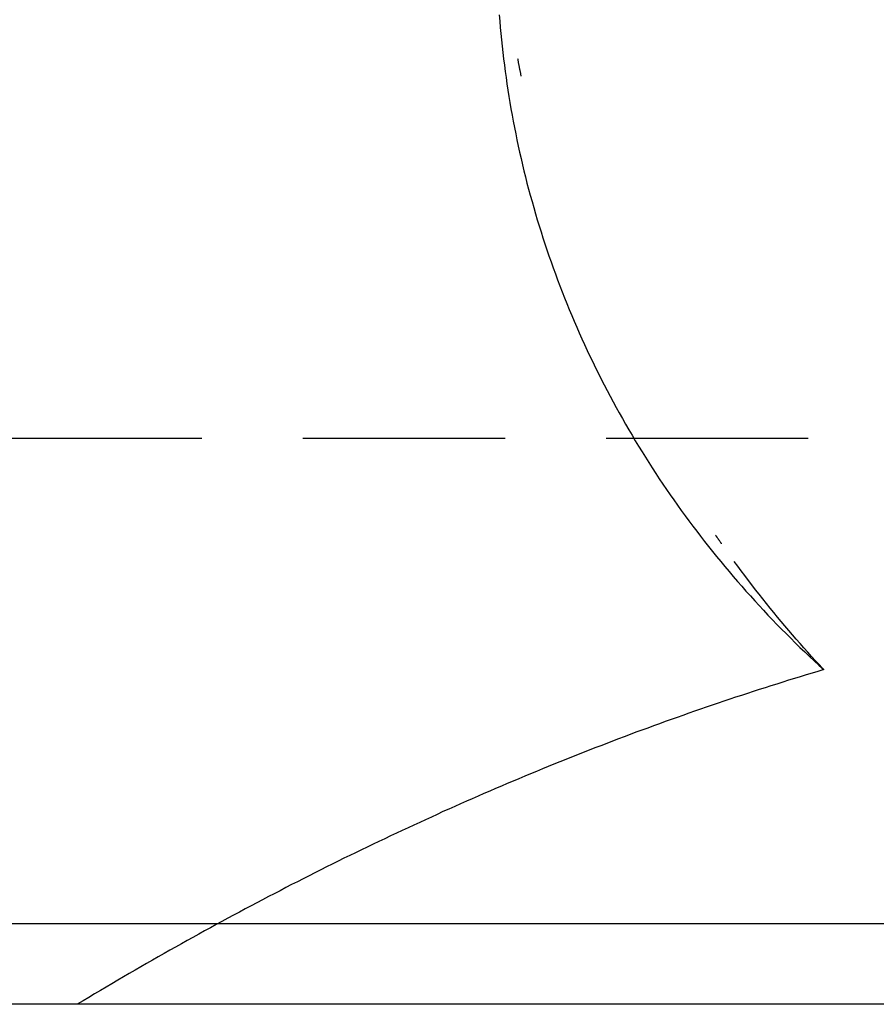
# Model space of a CAD drawing. Extents: x -121 to 264, y -121 to 264.
# Tile 5 of 11: x -19 to -9, y 197 to 209. Entities that reach past the tile are written whole.
import ezdxf

# ---------------------------------------------------------------- set-up
doc = ezdxf.new("R2010")
doc.units = 0
doc.header["$LTSCALE"] = 10
doc.linetypes.add('HIDDEN', pattern=[0.375, 0.25, -0.125])
doc.layers.get('0').update_dxf_attribs({"linetype": 'CONTINUOUS'})
doc.layers.add('HIDDEN', color=3, linetype='HIDDEN')

msp = doc.modelspace()

# ---------------------------------------------------------------- linework, layer by layer
for p, q in [((-49.25, 198.3), (49.25, 198.3)), ((-4.83, 197.3), (-86, 197.3))]:
    msp.add_line(p, q)
for points in [[(-12.947, 208.776), (-12.949, 208.785), (-12.951, 208.794), (-12.953, 208.803), (-12.954, 208.812), (-12.956, 208.821), (-12.958, 208.83), (-12.96, 208.839), (-12.961, 208.848), (-12.963, 208.857), (-12.965, 208.866), (-12.967, 208.875), (-12.968, 208.884), (-12.97, 208.893), (-12.972, 208.902), (-12.974, 208.911), (-12.975, 208.92), (-12.977, 208.929), (-12.979, 208.938), (-12.981, 208.947), (-12.982, 208.956), (-12.984, 208.965), (-12.986, 208.974), (-12.987, 208.983), (-12.989, 208.992)], [(-10.468, 202.993), (-10.471, 202.998), (-10.474, 203.002), (-10.477, 203.007), (-10.48, 203.011), (-10.484, 203.016), (-10.487, 203.02), (-10.49, 203.025), (-10.493, 203.029), (-10.496, 203.034), (-10.499, 203.038), (-10.503, 203.043), (-10.506, 203.047), (-10.509, 203.052), (-10.512, 203.057), (-10.515, 203.061), (-10.518, 203.066), (-10.522, 203.07), (-10.525, 203.075), (-10.528, 203.079), (-10.531, 203.084), (-10.534, 203.088), (-10.537, 203.093), (-10.541, 203.098), (-10.544, 203.102)], [(-9.211, 201.444), (-9.259, 201.496), (-9.307, 201.548), (-9.355, 201.601), (-9.403, 201.654), (-9.45, 201.707), (-9.498, 201.76), (-9.545, 201.814), (-9.592, 201.868), (-9.638, 201.923), (-9.685, 201.978), (-9.731, 202.033), (-9.777, 202.088), (-9.823, 202.144), (-9.869, 202.2), (-9.914, 202.256), (-9.959, 202.313), (-10.004, 202.37), (-10.049, 202.427), (-10.093, 202.485), (-10.138, 202.542), (-10.182, 202.601), (-10.225, 202.659), (-10.269, 202.718), (-10.312, 202.777)]]:
    msp.add_lwpolyline(points)
for points in [[(-13.219, 209.535, 0), (-13.213, 209.458, 0), (-13.206, 209.38, 0), (-13.199, 209.302, 0), (-13.191, 209.224, 0), (-13.183, 209.146, 0), (-13.175, 209.069, 0), (-13.166, 208.991, 0), (-13.156, 208.913, 0), (-13.146, 208.836, 0), (-13.135, 208.759, 0), (-13.124, 208.681, 0), (-13.112, 208.604, 0), (-13.1, 208.527, 0), (-13.088, 208.449, 0), (-13.074, 208.372, 0), (-13.06, 208.295, 0), (-13.046, 208.218, 0), (-13.031, 208.142, 0), (-13.016, 208.065, 0), (-13, 207.988, 0), (-12.984, 207.912, 0), (-12.967, 207.835, 0), (-12.95, 207.759, 0), (-12.932, 207.682, 0), (-12.914, 207.606, 0), (-12.895, 207.53, 0), (-12.876, 207.454, 0), (-12.856, 207.378, 0), (-12.835, 207.303, 0), (-12.814, 207.227, 0), (-12.793, 207.152, 0), (-12.771, 207.076, 0), (-12.749, 207.001, 0), (-12.726, 206.926, 0), (-12.702, 206.851, 0), (-12.678, 206.776, 0), (-12.654, 206.702, 0), (-12.629, 206.627, 0), (-12.604, 206.553, 0), (-12.578, 206.479, 0), (-12.552, 206.405, 0), (-12.525, 206.331, 0), (-12.497, 206.257, 0), (-12.47, 206.183, 0), (-12.441, 206.11, 0), (-12.412, 206.037, 0), (-12.383, 205.964, 0), (-12.353, 205.891, 0), (-12.323, 205.818, 0), (-12.292, 205.746, 0), (-12.261, 205.673, 0), (-12.229, 205.601, 0), (-12.197, 205.529, 0), (-12.164, 205.457, 0), (-12.131, 205.386, 0), (-12.097, 205.314, 0), (-12.063, 205.243, 0), (-12.028, 205.172, 0), (-11.993, 205.101, 0), (-11.958, 205.031, 0), (-11.922, 204.96, 0), (-11.885, 204.89, 0), (-11.848, 204.82, 0), (-11.811, 204.75, 0), (-11.773, 204.681, 0), (-11.735, 204.612, 0), (-11.696, 204.543, 0), (-11.657, 204.474, 0), (-11.617, 204.405, 0), (-11.577, 204.337, 0), (-11.536, 204.269, 0), (-11.495, 204.201, 0), (-11.453, 204.133, 0), (-11.411, 204.066, 0), (-11.369, 203.999, 0), (-11.326, 203.932, 0), (-11.283, 203.865, 0), (-11.239, 203.799, 0), (-11.194, 203.733, 0), (-11.15, 203.667, 0), (-11.105, 203.601, 0), (-11.059, 203.536, 0), (-11.013, 203.471, 0), (-10.967, 203.406, 0), (-10.92, 203.342, 0), (-10.873, 203.278, 0), (-10.825, 203.214, 0), (-10.777, 203.15, 0), (-10.728, 203.087, 0), (-10.679, 203.024, 0), (-10.63, 202.961, 0), (-10.58, 202.898, 0), (-10.53, 202.836, 0), (-10.479, 202.774, 0), (-10.428, 202.712, 0), (-10.377, 202.651, 0), (-10.325, 202.59, 0), (-10.273, 202.529, 0), (-10.22, 202.469, 0), (-10.167, 202.409, 0), (-10.113, 202.349, 0), (-10.059, 202.29, 0), (-10.005, 202.231, 0), (-9.95, 202.172, 0), (-9.895, 202.113, 0), (-9.84, 202.055, 0), (-9.784, 201.997, 0), (-9.728, 201.94, 0), (-9.671, 201.883, 0), (-9.614, 201.826, 0), (-9.557, 201.769, 0), (-9.499, 201.713, 0), (-9.441, 201.657, 0), (-9.382, 201.602, 0), (-9.323, 201.547, 0), (-9.264, 201.492, 0), (-9.205, 201.438, 0)], [(-9.205, 201.438, 0), (-9.277, 201.416, 0), (-9.35, 201.394, 0), (-9.423, 201.372, 0), (-9.495, 201.35, 0), (-9.568, 201.328, 0), (-9.641, 201.306, 0), (-9.713, 201.283, 0), (-9.786, 201.26, 0), (-9.859, 201.237, 0), (-9.931, 201.214, 0), (-10.004, 201.191, 0), (-10.077, 201.167, 0), (-10.149, 201.144, 0), (-10.222, 201.12, 0), (-10.295, 201.096, 0), (-10.367, 201.072, 0), (-10.44, 201.048, 0), (-10.512, 201.023, 0), (-10.585, 200.998, 0), (-10.658, 200.974, 0), (-10.73, 200.949, 0), (-10.803, 200.923, 0), (-10.875, 200.898, 0), (-10.948, 200.873, 0), (-11.02, 200.847, 0), (-11.093, 200.821, 0), (-11.165, 200.795, 0), (-11.238, 200.769, 0), (-11.31, 200.743, 0), (-11.383, 200.716, 0), (-11.455, 200.689, 0), (-11.528, 200.663, 0), (-11.6, 200.636, 0), (-11.673, 200.608, 0), (-11.745, 200.581, 0), (-11.818, 200.553, 0), (-11.89, 200.526, 0), (-11.963, 200.498, 0), (-12.035, 200.47, 0), (-12.107, 200.442, 0), (-12.18, 200.413, 0), (-12.252, 200.385, 0), (-12.325, 200.356, 0), (-12.397, 200.327, 0), (-12.469, 200.298, 0), (-12.542, 200.269, 0), (-12.614, 200.24, 0), (-12.686, 200.21, 0), (-12.759, 200.18, 0), (-12.831, 200.15, 0), (-12.903, 200.12, 0), (-12.976, 200.09, 0), (-13.048, 200.06, 0), (-13.12, 200.029, 0), (-13.192, 199.998, 0), (-13.265, 199.967, 0), (-13.337, 199.936, 0), (-13.409, 199.905, 0), (-13.481, 199.874, 0), (-13.554, 199.842, 0), (-13.626, 199.81, 0), (-13.698, 199.778, 0), (-13.77, 199.746, 0), (-13.842, 199.714, 0), (-13.915, 199.682, 0), (-13.987, 199.649, 0), (-14.059, 199.616, 0), (-14.131, 199.583, 0), (-14.203, 199.55, 0), (-14.275, 199.517, 0), (-14.347, 199.484, 0), (-14.419, 199.45, 0), (-14.492, 199.416, 0), (-14.564, 199.382, 0), (-14.636, 199.348, 0), (-14.708, 199.314, 0), (-14.78, 199.279, 0), (-14.852, 199.245, 0), (-14.924, 199.21, 0), (-14.996, 199.175, 0), (-15.068, 199.14, 0), (-15.14, 199.105, 0), (-15.212, 199.069, 0), (-15.284, 199.034, 0), (-15.356, 198.998, 0), (-15.428, 198.962, 0), (-15.5, 198.926, 0), (-15.572, 198.889, 0), (-15.644, 198.853, 0), (-15.716, 198.816, 0), (-15.787, 198.78, 0), (-15.859, 198.743, 0), (-15.931, 198.705, 0), (-16.003, 198.668, 0), (-16.075, 198.631, 0), (-16.147, 198.593, 0), (-16.218, 198.555, 0), (-16.29, 198.517, 0), (-16.362, 198.479, 0), (-16.434, 198.441, 0), (-16.506, 198.402, 0), (-16.578, 198.364, 0), (-16.649, 198.325, 0), (-16.721, 198.286, 0), (-16.793, 198.247, 0), (-16.864, 198.207, 0), (-16.936, 198.168, 0), (-17.008, 198.128, 0), (-17.079, 198.088, 0), (-17.151, 198.048, 0), (-17.223, 198.008, 0), (-17.294, 197.968, 0), (-17.366, 197.927, 0), (-17.438, 197.887, 0), (-17.509, 197.846, 0), (-17.581, 197.805, 0), (-17.652, 197.764, 0), (-17.724, 197.722, 0), (-17.796, 197.681, 0), (-17.867, 197.639, 0), (-17.939, 197.597, 0), (-18.01, 197.555, 0), (-18.082, 197.513, 0), (-18.153, 197.471, 0), (-18.225, 197.428, 0), (-18.296, 197.386, 0), (-18.368, 197.343, 0), (-18.439, 197.3, 0)]]:
    msp.add_polyline3d(points)
at = {"layer": 'HIDDEN'}
msp.add_line((-68.147, 204.3), (68.147, 204.3), dxfattribs=at)

doc.saveas('drawing.dxf')
